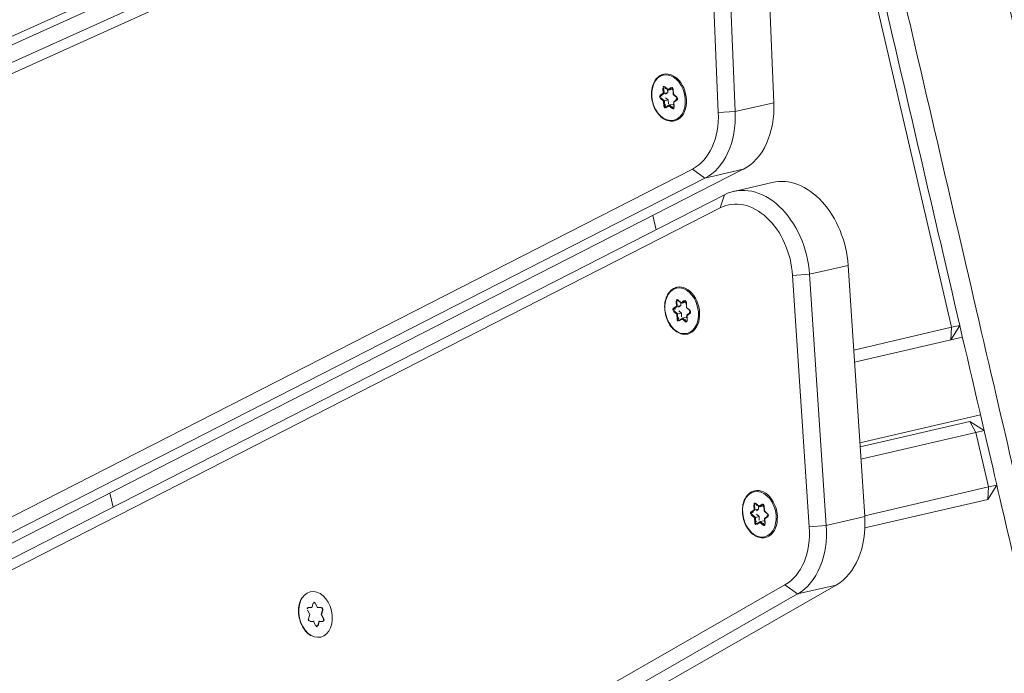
# Model space of a CAD drawing. Extents: x 5477758 to 5478338, y 5918296 to 5918502.
# Tile 96 of 138: x 5477951.73 to 5477951.976, y 5918461.907 to 5918462.07. Entities that reach past the tile are written whole.
import ezdxf

# ---------------------------------------------------------------- set-up
doc = ezdxf.new("R2010")
doc.units = 0
doc.layers.get('0').update_dxf_attribs({"linetype": 'CONTINUOUS', "lineweight": 13})
doc.layers.add('0_PROJEKTOWANE ZABAWKI', color=7, linetype='CONTINUOUS', lineweight=0)

# ---------------------------------------------------------------- blocks, each defined once
blk = doc.blocks.new('zw$CEC1')
for p, q in [((1065.128, -667.14), (1179.728, -667.14)), ((1179.728, -666.928), (1180.028, -667.228)), ((1179.728, -667.14), (1179.728, -666.928)), ((1180.028, -667.228), (1179.728, -667.14)), ((1179.728, -667.14), (1179.728, -669.651)), ((1180.028, -669.7), (1180.028, -666.928)), ((1182.028, -666.928), (1182.028, -670.027)), ((1182.128, -667.228), (1182.428, -666.928)), ((1182.428, -667.14), (1182.128, -667.228)), ((1182.428, -666.928), (1182.428, -667.14)), ((1182.428, -667.14), (1183.828, -667.14)), ((1182.428, -670.092), (1182.428, -667.14)), ((1183.828, -666.928), (1184.128, -667.228)), ((1183.828, -667.14), (1183.828, -666.928)), ((1184.128, -667.228), (1183.828, -667.14)), ((1183.828, -667.14), (1183.828, -670.321)), ((1182.128, -667.228), (1182.128, -670.043)), ((1184.128, -670.385), (1184.128, -667.228)), ((1167.084, -669.03), (1173.248, -670.198)), ((1163.726, -669.314), (1176.647, -734.321)), ((1177.633, -669.309), (1183.85, -670.324)), ((1177.633, -670.299), (1177.633, -669.309)), ((1173.248, -671.188), (1167.084, -670.02)), ((1176.647, -735.311), (1163.726, -670.304)), ((1173.248, -670.198), (1173.248, -671.188)), ((1177.565, -670.718), (1177.633, -670.299)), ((1183.85, -671.314), (1177.633, -670.299)), ((1183.85, -670.324), (1183.85, -671.314)), ((1167.007, -670.437), (1173.171, -671.605)), ((1175.183, -670.687), (1175.183, -671.677)), ((1177.565, -670.718), (1183.783, -671.733)), ((1173.171, -671.605), (1173.248, -671.188)), ((1174.7, -671.318), (1190.147, -733.265)), ((1174.7, -672.308), (1174.7, -671.318)), ((1183.783, -671.733), (1183.85, -671.314)), ((1164.586, -671.583), (1177.507, -736.59)), ((1185.357, -671.408), (1203.852, -732.935)), ((1185.357, -672.398), (1185.357, -671.408)), ((1177.804, -736.772), (1164.883, -671.766)), ((1175.509, -672.098), (1175.213, -671.923)), ((1175.213, -671.923), (1191.334, -736.571)), ((1174.7, -672.308), (1174.405, -672.557)), ((1190.147, -734.255), (1174.7, -672.308)), ((1191.63, -736.747), (1175.509, -672.098)), ((1172.562, -672.53), (1172.474, -672.595)), ((1172.478, -672.6), (1172.571, -672.532)), ((1172.624, -672.539), (1172.661, -672.631)), ((1172.673, -672.63), (1172.638, -672.544)), ((1174.405, -672.557), (1189.852, -734.503)), ((1185.357, -672.398), (1185.063, -672.654)), ((1203.852, -733.925), (1185.357, -672.398)), ((1172.332, -672.699), (1172.243, -672.764)), ((1172.252, -672.765), (1172.345, -672.697)), ((1172.265, -672.817), (1172.388, -672.839)), ((1172.269, -672.796), (1172.269, -672.792)), ((1172.4, -672.819), (1172.269, -672.796)), ((1172.297, -672.613), (1172.332, -672.699)), ((1172.311, -672.599), (1172.311, -672.596)), ((1172.348, -672.692), (1172.311, -672.599)), ((1172.4, -672.724), (1172.327, -672.711)), ((1172.348, -672.577), (1172.477, -672.6)), ((1172.348, -672.692), (1172.348, -672.599)), ((1172.474, -672.595), (1172.351, -672.573)), ((1172.4, -672.819), (1172.4, -672.724)), ((1172.427, -672.789), (1172.4, -672.724)), ((1172.582, -672.756), (1172.515, -672.805)), ((1172.676, -672.772), (1172.582, -672.756)), ((1172.582, -672.851), (1172.582, -672.756)), ((1172.664, -672.633), (1172.794, -672.656)), ((1172.796, -672.652), (1172.673, -672.63)), ((1172.733, -672.645), (1172.713, -672.66)), ((1172.713, -672.756), (1172.713, -672.66)), ((1172.807, -672.687), (1172.713, -672.756)), ((1172.713, -672.759), (1172.751, -672.851)), ((1172.729, -672.769), (1172.818, -672.705)), ((1172.764, -672.856), (1172.729, -672.769)), ((1172.807, -672.683), (1172.807, -672.687)), ((1182.964, -672.756), (1182.999, -672.842)), ((1182.979, -672.743), (1182.979, -672.739)), ((1183.016, -672.835), (1182.979, -672.743)), ((1183.016, -672.721), (1183.145, -672.743)), ((1183.016, -672.835), (1183.016, -672.742)), ((1183.142, -672.738), (1183.019, -672.716)), ((1183.23, -672.674), (1183.142, -672.738)), ((1183.146, -672.743), (1183.239, -672.675)), ((1183.292, -672.682), (1183.329, -672.774)), ((1183.341, -672.773), (1183.306, -672.687)), ((1183.332, -672.776), (1183.461, -672.799)), ((1183.464, -672.795), (1183.341, -672.773)), ((1183.401, -672.789), (1183.38, -672.804)), ((1183.38, -672.899), (1183.38, -672.804)), ((1185.063, -672.654), (1203.558, -734.182)), ((1172.388, -672.839), (1172.423, -672.925)), ((1172.438, -672.911), (1172.4, -672.819)), ((1172.438, -672.908), (1172.438, -672.911)), ((1172.582, -672.851), (1172.488, -672.92)), ((1172.488, -672.92), (1172.488, -672.917)), ((1172.499, -672.938), (1172.587, -672.874)), ((1172.714, -672.874), (1172.582, -672.851)), ((1172.587, -672.874), (1172.71, -672.895)), ((1172.714, -672.871), (1172.714, -672.874)), ((1182.999, -672.842), (1182.911, -672.907)), ((1182.92, -672.909), (1183.013, -672.84)), ((1182.933, -672.96), (1183.056, -672.982)), ((1182.936, -672.939), (1182.936, -672.936)), ((1183.068, -672.962), (1182.936, -672.939)), ((1183.068, -672.867), (1182.995, -672.854)), ((1183.056, -672.982), (1183.091, -673.068)), ((1183.068, -672.962), (1183.068, -672.867)), ((1183.094, -672.932), (1183.068, -672.867)), ((1183.105, -673.055), (1183.068, -672.962)), ((1183.105, -673.051), (1183.105, -673.055)), ((1183.25, -672.994), (1183.156, -673.063)), ((1183.156, -673.063), (1183.156, -673.06)), ((1183.167, -673.081), (1183.255, -673.017)), ((1183.25, -672.899), (1183.183, -672.948)), ((1183.343, -672.915), (1183.25, -672.899)), ((1183.25, -672.994), (1183.25, -672.899)), ((1183.382, -673.018), (1183.25, -672.994)), ((1183.255, -673.017), (1183.378, -673.039)), ((1183.475, -672.83), (1183.38, -672.899)), ((1183.381, -672.902), (1183.418, -672.994)), ((1183.382, -673.014), (1183.382, -673.018)), ((1183.397, -672.913), (1183.485, -672.848)), ((1183.432, -672.999), (1183.397, -672.913)), ((1183.475, -672.826), (1183.475, -672.83)), ((1177.566, -673.498), (1177.601, -673.585)), ((1177.58, -673.485), (1177.58, -673.481)), ((1177.617, -673.577), (1177.58, -673.485)), ((1177.617, -673.463), (1177.746, -673.485)), ((1177.617, -673.577), (1177.617, -673.484)), ((1177.743, -673.48), (1177.62, -673.459)), ((1177.831, -673.416), (1177.743, -673.48)), ((1177.747, -673.485), (1177.84, -673.417)), ((1177.893, -673.424), (1177.93, -673.516)), ((1177.942, -673.515), (1177.907, -673.429)), ((1177.933, -673.518), (1178.062, -673.541)), ((1178.065, -673.537), (1177.942, -673.515)), ((1178.002, -673.531), (1177.981, -673.546)), ((1177.981, -673.641), (1177.981, -673.546)), ((1175.678, -673.787), (1175.316, -673.787)), ((1177.601, -673.585), (1177.512, -673.649)), ((1177.521, -673.651), (1177.614, -673.582)), ((1177.534, -673.702), (1177.657, -673.724)), ((1177.537, -673.681), (1177.537, -673.678)), ((1177.669, -673.704), (1177.537, -673.681)), ((1177.669, -673.609), (1177.596, -673.596)), ((1177.657, -673.724), (1177.692, -673.81)), ((1177.669, -673.704), (1177.669, -673.609)), ((1177.696, -673.674), (1177.669, -673.609)), ((1177.706, -673.797), (1177.669, -673.704)), ((1177.706, -673.793), (1177.706, -673.797)), ((1177.851, -673.737), (1177.757, -673.806)), ((1177.768, -673.823), (1177.856, -673.759)), ((1177.851, -673.641), (1177.784, -673.69)), ((1177.944, -673.658), (1177.851, -673.641)), ((1177.851, -673.737), (1177.851, -673.641)), ((1177.983, -673.76), (1177.851, -673.737)), ((1177.856, -673.759), (1177.979, -673.781)), ((1178.076, -673.572), (1177.981, -673.641)), ((1177.982, -673.644), (1178.019, -673.736)), ((1177.983, -673.756), (1177.983, -673.76)), ((1177.998, -673.655), (1178.087, -673.59)), ((1178.033, -673.741), (1177.998, -673.655)), ((1178.076, -673.569), (1178.076, -673.572)), ((1177.757, -673.806), (1177.757, -673.802)), ((1182.989, -684.079), (1182.969, -684.168)), ((1183.054, -684.062), (1183.158, -684.121)), ((1183.16, -684.116), (1183.061, -684.059)), ((1183.158, -684.121), (1183.283, -684.087)), ((1183.279, -684.084), (1183.16, -684.116)), ((1183.319, -684.207), (1183.339, -684.118)), ((1182.838, -684.254), (1182.937, -684.311)), ((1182.969, -684.168), (1182.85, -684.2)), ((1182.854, -684.204), (1182.979, -684.17)), ((1182.937, -684.311), (1182.917, -684.4)), ((1183.268, -684.439), (1183.287, -684.35)), ((1183.287, -684.35), (1183.406, -684.318)), ((1183.307, -684.206), (1183.411, -684.266)), ((1183.418, -684.263), (1183.319, -684.207)), ((1182.978, -684.434), (1183.096, -684.402)), ((1183.096, -684.402), (1183.195, -684.459)), ((1179.368, -688.585), (1179.006, -688.585))]:
    blk.add_line(p, q)
for centre, major_axis, ratio, start_param, end_param in [((1177.183, -670.687), (-2, 0), 0.707107, 4.485496, 6.283185), ((1172.731, -671.564), (2, 0), 0.707107, 0.174533, 1.308997), ((1177.183, -671.677), (-2, 0), 0.707107, 4.485496, 6.457718), ((1183.401, -671.702), (2, 0), 0.707107, 0.20944, 1.343904), ((1177.183, -671.889), (-1.7, 0), 0.707107, 4.485496, 6.457718), ((1172.731, -672.554), (2, 0), 0.707107, 0.174533, 1.308997), ((1183.401, -672.692), (2, 0), 0.707107, 0.20944, 1.343904), ((1172.731, -672.766), (1.7, 0), 0.707107, 0.174533, 1.308997), ((1183.401, -672.904), (1.7, 0), 0.707107, 0.20944, 1.343904), ((1172.531, -672.72), (0.6, 0), 0.707107, 0, 3.141593), ((1172.34, -672.604), (-0.045, 0), 0.707107, 4.467995, 6.56239), ((1172.531, -672.72), (0.25, 0), 0.707107, 1.152569, 1.475438), ((1172.595, -672.552), (0.045, 0), 0.707107, 0.279204, 2.3736), ((1172.562, -672.52), (0.0089, -0.0121), 0.508626, 5.319544, 6.283185), ((1172.638, -672.533), (-0.0139, -0.0056), 0.679724, 0, 1.301881), ((1183.198, -672.863), (0.6, 0), 0.707107, 0, 3.141593), ((1172.276, -672.786), (-0.045, 0), 0.707107, 5.515192, 7.609587), ((1172.243, -672.753), (0.0089, -0.0121), 0.508626, 5.319544, 6.283185), ((1172.276, -672.775), (-0.03, 0), 0.707107, 0, 1.326402), ((1172.265, -672.806), (-0.0026, -0.0148), 0.171098, 0.800479, 2.371275), ((1172.531, -672.72), (-0.25, 0), 0.707107, 0.130169, 0.46319), ((1172.297, -672.602), (0.0139, 0.0056), 0.679724, 4.443473, 6.01427), ((1172.34, -672.593), (-0.03, 0), 0.707107, 0, 0.279204), ((1172.531, -672.72), (0.25, 0), 0.707107, 2.244927, 2.557585), ((1172.332, -672.689), (0.0166, -0.0047), 0.601017, 4.881509, 6.452305), ((1172.351, -672.563), (-0.0026, -0.0148), 0.171098, 0, 0.800479), ((1172.474, -672.584), (-0.0037, 0.0158), 0.19164, 2.259533, 3.223174), ((1172.673, -672.619), (0.0104, 0.0129), 0.462667, 2.890892, 4.192773), ((1172.729, -672.759), (-0.0166, 0.0047), 0.601017, 0.16912, 1.739916), ((1172.531, -672.72), (0.25, 0), 0.707107, 0.095219, 0.407877), ((1172.796, -672.641), (-0.0026, -0.0148), 0.171098, 0, 0.800479), ((1172.785, -672.683), (0.045, 0), 0.707107, 5.515192, 7.609587), ((1172.785, -672.672), (0.03, 0), 0.707107, 5.515192, 6.283185), ((1172.818, -672.694), (0.0089, -0.0121), 0.508626, 3.748748, 5.319544), ((1183.008, -672.747), (-0.045, 0), 0.707107, 4.467995, 6.56239), ((1182.964, -672.745), (0.0139, 0.0056), 0.679724, 4.443473, 6.01427), ((1183.008, -672.737), (-0.03, 0), 0.707107, 0, 0.279204), ((1183.198, -672.863), (0.25, 0), 0.707107, 2.244927, 2.557585), ((1183.019, -672.706), (-0.0026, -0.0148), 0.171098, 0, 0.800479), ((1183.142, -672.728), (-0.0037, 0.0158), 0.19164, 2.259533, 3.223174), ((1183.198, -672.863), (0.25, 0), 0.707107, 1.152569, 1.475438), ((1183.262, -672.696), (0.045, 0), 0.707107, 0.279204, 2.3736), ((1183.23, -672.663), (0.0089, -0.0121), 0.508626, 5.319544, 6.283185), ((1183.306, -672.676), (-0.0139, -0.0056), 0.679724, 0, 1.301881), ((1183.341, -672.763), (0.0104, 0.0129), 0.462667, 2.890892, 4.192773), ((1183.198, -672.863), (0.25, 0), 0.707107, 0.095219, 0.407877), ((1183.464, -672.784), (-0.0026, -0.0148), 0.171098, 0, 0.800479), ((1183.453, -672.826), (0.045, 0), 0.707107, 5.515192, 7.609587), ((1183.453, -672.815), (0.03, 0), 0.707107, 5.515192, 6.283185), ((1172.388, -672.828), (0.0104, 0.0129), 0.462667, 4.192773, 5.763569), ((1172.423, -672.914), (0.0139, 0.0056), 0.679724, 4.443473, 6.01427), ((1172.466, -672.916), (-0.045, 0), 0.707107, 0.279204, 2.3736), ((1172.531, -672.72), (-0.25, 0), 0.707107, 1.142416, 1.510388), ((1172.466, -672.905), (-0.03, 0), 0.707107, 0.279204, 2.3736), ((1172.499, -672.928), (0.0089, -0.0121), 0.508626, 3.748748, 5.319544), ((1172.587, -672.863), (-0.0037, 0.0158), 0.19164, 0.688736, 2.259533), ((1172.531, -672.72), (-0.25, 0), 0.707107, 2.189614, 2.547433), ((1172.721, -672.864), (0.045, 0), 0.707107, 4.467995, 6.56239), ((1172.71, -672.885), (-0.0026, -0.0148), 0.171098, 0.800479, 2.371275), ((1172.721, -672.854), (0.03, 0), 0.707107, 4.467995, 6.283185), ((1172.764, -672.845), (-0.0139, -0.0056), 0.679724, 0, 1.301881), ((1182.944, -672.929), (-0.045, 0), 0.707107, 5.515192, 7.609587), ((1182.911, -672.896), (0.0089, -0.0121), 0.508626, 5.319544, 6.283185), ((1182.944, -672.919), (-0.03, 0), 0.707107, 0, 1.326402), ((1182.933, -672.949), (-0.0026, -0.0148), 0.171098, 0.800479, 2.371275), ((1183.198, -672.863), (-0.25, 0), 0.707107, 0.130169, 0.46319), ((1182.999, -672.832), (0.0166, -0.0047), 0.601017, 4.881509, 6.452305), ((1183.056, -672.971), (0.0104, 0.0129), 0.462667, 4.192773, 5.763569), ((1183.091, -673.057), (0.0139, 0.0056), 0.679724, 4.443473, 6.01427), ((1183.198, -672.863), (-0.25, 0), 0.707107, 1.142416, 1.510388), ((1183.134, -673.049), (-0.03, 0), 0.707107, 0.279204, 2.3736), ((1183.255, -673.006), (-0.0037, 0.0158), 0.19164, 0.688736, 2.259533), ((1183.198, -672.863), (-0.25, 0), 0.707107, 2.189614, 2.547433), ((1183.389, -673.008), (0.045, 0), 0.707107, 4.467995, 6.56239), ((1183.378, -673.028), (-0.0026, -0.0148), 0.171098, 0.800479, 2.371275), ((1183.397, -672.902), (-0.0166, 0.0047), 0.601017, 0.16912, 1.739916), ((1183.389, -672.997), (0.03, 0), 0.707107, 4.467995, 6.283185), ((1183.432, -672.988), (-0.0139, -0.0056), 0.679724, 0, 1.301881), ((1183.485, -672.837), (0.0089, -0.0121), 0.508626, 3.748748, 5.319544), ((1177.799, -673.605), (0.6, 0), 0.707107, 0, 3.141593), ((1183.134, -673.059), (-0.045, 0), 0.707107, 0.279204, 2.3736), ((1183.167, -673.071), (0.0089, -0.0121), 0.508626, 3.748748, 5.319544), ((1177.609, -673.489), (-0.045, 0), 0.707107, 4.467995, 6.56239), ((1177.566, -673.488), (0.0139, 0.0056), 0.679724, 4.443473, 6.01427), ((1177.609, -673.479), (-0.03, 0), 0.707107, 0, 0.279204), ((1177.799, -673.605), (0.25, 0), 0.707107, 2.244927, 2.557585), ((1177.62, -673.448), (-0.0026, -0.0148), 0.171098, 0, 0.800479), ((1177.743, -673.47), (-0.0037, 0.0158), 0.19164, 2.259533, 3.223174), ((1177.799, -673.605), (0.25, 0), 0.707107, 1.152569, 1.475438), ((1177.864, -673.438), (0.045, 0), 0.707107, 0.279204, 2.3736), ((1177.831, -673.405), (0.0089, -0.0121), 0.508626, 5.319544, 6.283185), ((1177.907, -673.418), (-0.0139, -0.0056), 0.679724, 0, 1.301881), ((1177.942, -673.505), (0.0104, 0.0129), 0.462667, 2.890892, 4.192773), ((1177.799, -673.605), (0.25, 0), 0.707107, 0.095219, 0.407877), ((1178.065, -673.526), (-0.0026, -0.0148), 0.171098, 0, 0.800479), ((1178.054, -673.568), (0.045, 0), 0.707107, 5.515192, 7.609587), ((1177.545, -673.671), (-0.045, 0), 0.707107, 5.515192, 7.609587), ((1177.512, -673.639), (0.0089, -0.0121), 0.508626, 5.319544, 6.283185), ((1177.545, -673.661), (-0.03, 0), 0.707107, 0, 1.326402), ((1177.534, -673.691), (-0.0026, -0.0148), 0.171098, 0.800479, 2.371275), ((1177.799, -673.605), (-0.25, 0), 0.707107, 0.130169, 0.46319), ((1177.601, -673.574), (0.0166, -0.0047), 0.601017, 4.881509, 6.452305), ((1177.657, -673.713), (0.0104, 0.0129), 0.462667, 4.192773, 5.763569), ((1177.692, -673.8), (0.0139, 0.0056), 0.679724, 4.443473, 6.01427), ((1177.799, -673.605), (-0.25, 0), 0.707107, 1.142416, 1.510388), ((1177.735, -673.791), (-0.03, 0), 0.707107, 0.279204, 2.3736), ((1177.856, -673.748), (-0.0037, 0.0158), 0.19164, 0.688736, 2.259533), ((1177.799, -673.605), (-0.25, 0), 0.707107, 2.189614, 2.547433), ((1177.99, -673.75), (0.045, 0), 0.707107, 4.467995, 6.56239), ((1177.979, -673.77), (-0.0026, -0.0148), 0.171098, 0.800479, 2.371275), ((1177.998, -673.644), (-0.0166, 0.0047), 0.601017, 0.16912, 1.739916), ((1177.99, -673.739), (0.03, 0), 0.707107, 4.467995, 6.283185), ((1178.033, -673.73), (-0.0139, -0.0056), 0.679724, 0, 1.301881), ((1178.054, -673.557), (0.03, 0), 0.707107, 5.515192, 6.283185), ((1178.087, -673.579), (0.0089, -0.0121), 0.508626, 3.748748, 5.319544), ((1177.735, -673.801), (-0.045, 0), 0.707107, 0.279204, 2.3736), ((1177.768, -673.813), (0.0089, -0.0121), 0.508626, 3.748748, 5.319544), ((1183.033, -684.084), (-0.045, 0), 0.707107, 4.031911, 6.126306), ((1182.989, -684.068), (0.0146, -0.0033), 0.698423, 4.867373, 6.098332), ((1183.061, -684.049), (-0.0075, -0.013), 0.444887, 0, 0.910068), ((1183.16, -684.105), (0.0021, 0.0161), 0.109123, 3.096445, 4.006514), ((1183.295, -684.113), (0.045, 0), 0.707107, 6.126306, 8.220701), ((1183.279, -684.073), (0.0039, -0.0145), 0.253537, 5.463412, 6.283185), ((1183.339, -684.108), (0.0146, -0.0033), 0.698423, 3.636413, 4.867373), ((1182.866, -684.23), (-0.045, 0), 0.707107, 5.079108, 7.173503), ((1182.838, -684.244), (-0.0075, -0.013), 0.444887, 0.910068, 2.141028), ((1182.85, -684.189), (0.0039, -0.0145), 0.253537, 5.463412, 6.283185), ((1182.937, -684.3), (-0.0157, -0.0069), 0.585809, 1.317924, 2.548884), ((1182.969, -684.157), (-0.0121, 0.0116), 0.509239, 2.0238, 3.254759), ((1183.096, -684.391), (0.0021, 0.0161), 0.109123, 4.006514, 5.237473), ((1183.287, -684.339), (-0.0121, 0.0116), 0.509239, 0.79284, 2.0238), ((1183.319, -684.196), (-0.0157, -0.0069), 0.585809, 0.086965, 1.317924), ((1183.406, -684.307), (0.0039, -0.0145), 0.253537, 4.232452, 5.463412), ((1183.39, -684.288), (0.045, 0), 0.707107, 5.079108, 7.173503), ((1183.418, -684.253), (-0.0075, -0.013), 0.444887, 0, 0.910068), ((1182.961, -684.405), (-0.045, 0), 0.707107, 6.126306, 8.220701), ((1182.917, -684.389), (0.0146, -0.0033), 0.698423, 4.867373, 6.098332), ((1182.978, -684.424), (0.0039, -0.0145), 0.253537, 4.232452, 5.463412), ((1183.223, -684.434), (0.045, 0), 0.707107, 4.031911, 6.126306), ((1183.195, -684.448), (-0.0075, -0.013), 0.444887, 0.910068, 2.141028), ((1183.268, -684.428), (0.0146, -0.0033), 0.698423, 3.636413, 4.867373)]:
    blk.add_ellipse(centre, major_axis=major_axis, ratio=ratio, start_param=start_param, end_param=end_param)
for centre, major_axis in [((1172.531, -672.734), (-0.58, 0)), ((1183.198, -672.878), (-0.58, 0)), ((1177.799, -673.62), (-0.58, 0)), ((1183.128, -684.259), (0.58, 0))]:
    blk.add_ellipse(centre, major_axis=major_axis, ratio=0.707107)
for points, knots in [([(1185.928, -663.428), (1185.92, -663.428), (1185.912, -663.428), (1185.718, -663.428), (1185.535, -663.428), (1184.553, -663.428), (1183.711, -663.428), (1181.437, -663.428), (1179.931, -663.428), (1175.708, -663.428), (1172.842, -663.428), (1167.867, -663.428), (1165.775, -663.428), (1161.975, -663.428), (1160.125, -663.428), (1157.094, -663.428), (1155.952, -663.428), (1152.126, -663.428), (1149.918, -663.428), (1144.631, -663.428), (1141.592, -663.428), (1133.362, -663.428), (1129.292, -663.428), (1125.141, -663.428), (1121.09, -663.428), (1116.962, -663.428), (1109.398, -663.428), (1105.404, -663.428), (1097.178, -663.428), (1092.945, -663.428), (1086.247, -663.428), (1084.057, -663.428), (1080.368, -663.428), (1078.913, -663.428), (1076.716, -663.428), (1075.923, -663.428), (1074.514, -663.428), (1073.944, -663.428), (1071.753, -663.428), (1070.083, -663.428), (1066.71, -663.428), (1065.138, -663.428), (1062.035, -663.428), (1060.513, -663.428), (1058.928, -663.428)], [1.481535, 1.481535, 1.481535, 1.481535, 1.518758, 1.518758, 2.379658, 2.379658, 5.597938, 5.597938, 10.538019, 10.538019, 18.696385, 18.696385, 24.527079, 24.527079, 29.575647, 29.575647, 32.535382, 32.535382, 39.355172, 39.355172, 49.134696, 49.134696, 58.493436, 58.493436, 58.493436, 67.627244, 67.627244, 74.794433, 74.794433, 81.961623, 81.961623, 87.411225, 87.411225, 93.164019, 93.164019, 96.599059, 96.599059, 98.916813, 98.916813, 105.38718, 105.38718, 110.834573, 110.834573, 115.773922, 115.773922, 115.773922, 115.773922]), ([(1058.927, -663.92), (1060.523, -663.92), (1062.054, -663.92), (1065.164, -663.92), (1066.734, -663.92), (1070.101, -663.92), (1071.766, -663.92), (1073.946, -663.92), (1074.514, -663.92), (1075.915, -663.92), (1076.705, -663.92), (1078.897, -663.92), (1080.352, -663.92), (1084.045, -663.92), (1086.239, -663.92), (1092.944, -663.92), (1097.179, -663.92), (1105.409, -663.92), (1109.403, -663.92), (1116.968, -663.92), (1121.096, -663.92), (1125.146, -663.92), (1129.296, -663.92), (1133.365, -663.92), (1141.591, -663.92), (1144.628, -663.92), (1149.914, -663.92), (1152.123, -663.92), (1155.951, -663.92), (1157.093, -663.92), (1160.126, -663.92), (1161.976, -663.92), (1165.775, -663.92), (1167.866, -663.92), (1172.838, -663.92), (1175.7, -663.92), (1179.913, -663.92), (1181.414, -663.92), (1183.676, -663.92), (1184.512, -663.92), (1185.486, -663.92), (1185.666, -663.92), (1185.878, -663.92), (1185.905, -663.92), (1185.933, -663.92)], [-115.806845, -115.806845, -115.806845, -115.806845, -110.834573, -110.834573, -105.38718, -105.38718, -98.916813, -98.916813, -96.599059, -96.599059, -93.164019, -93.164019, -87.411225, -87.411225, -81.961623, -81.961623, -74.794433, -74.794433, -67.627244, -67.627244, -58.493436, -58.493436, -58.493436, -49.134696, -49.134696, -39.355172, -39.355172, -32.535382, -32.535382, -29.575647, -29.575647, -24.527079, -24.527079, -18.696385, -18.696385, -10.538019, -10.538019, -5.597938, -5.597938, -2.379658, -2.379658, -1.518758, -1.518758, -1.390315, -1.390315, -1.390315, -1.390315]), ([(1185.933, -666.435), (1184.96, -666.435), (1183.865, -666.435), (1181.31, -666.435), (1179.819, -666.435), (1175.892, -666.435), (1173.383, -666.435), (1168.638, -666.435), (1166.306, -666.435), (1162.268, -666.435), (1160.59, -666.435), (1155.531, -666.435), (1153.392, -666.435), (1145.933, -666.435), (1142.968, -666.435), (1138.957, -666.435), (1136.135, -666.435), (1132.796, -666.435), (1122.514, -666.435), (1116.479, -666.435), (1104.632, -666.435), (1098.821, -666.435), (1090.619, -666.435), (1087.898, -666.435), (1083.133, -666.435), (1081.427, -666.435), (1078.494, -666.435), (1077.267, -666.435), (1075.113, -666.435), (1074.209, -666.435), (1072.179, -666.435), (1071.052, -666.435), (1067.125, -666.435), (1063.755, -666.435), (1058.927, -666.435)], [0.478318, 0.478318, 0.478318, 0.478318, 3.307686, 3.307686, 6.615372, 6.615372, 11.720097, 11.720097, 16.66119, 16.66119, 20.086268, 20.086268, 26.717745, 26.717745, 33.32238, 33.32238, 33.32238, 37.968614, 37.968614, 43.976092, 43.976092, 49.98357, 49.98357, 53.186468, 53.186468, 56.000528, 56.000528, 58.814588, 58.814588, 60.765103, 60.765103, 62.715617, 62.715617, 66.516875, 66.516875, 66.516875, 66.516875]), ([(1058.928, -666.928), (1063.735, -666.928), (1067.098, -666.928), (1071.031, -666.928), (1072.164, -666.928), (1074.207, -666.928), (1075.118, -666.928), (1077.286, -666.928), (1078.517, -666.928), (1081.448, -666.928), (1083.15, -666.928), (1087.906, -666.928), (1090.624, -666.928), (1098.817, -666.928), (1104.626, -666.928), (1116.47, -666.928), (1122.506, -666.928), (1132.791, -666.928), (1136.133, -666.928), (1138.956, -666.928), (1142.971, -666.928), (1145.939, -666.928), (1153.396, -666.928), (1155.532, -666.928), (1160.588, -666.928), (1162.267, -666.928), (1166.306, -666.928), (1168.639, -666.928), (1173.39, -666.928), (1175.904, -666.928), (1179.844, -666.928), (1181.342, -666.928), (1183.883, -666.928), (1184.96, -666.928), (1185.928, -666.928)], [-66.505201, -66.505201, -66.505201, -66.505201, -62.715617, -62.715617, -60.765103, -60.765103, -58.814588, -58.814588, -56.000528, -56.000528, -53.186468, -53.186468, -49.98357, -49.98357, -43.976092, -43.976092, -37.968614, -37.968614, -33.32238, -33.32238, -33.32238, -26.717745, -26.717745, -20.086268, -20.086268, -16.66119, -16.66119, -11.720097, -11.720097, -6.615372, -6.615372, -3.307686, -3.307686, -0.555747, -0.555747, -0.555747, -0.555747]), ([(1172.624, -672.539), (1172.623, -672.537), (1172.622, -672.535), (1172.618, -672.532), (1172.616, -672.53), (1172.612, -672.528), (1172.609, -672.527), (1172.603, -672.526), (1172.6, -672.525), (1172.594, -672.525), (1172.591, -672.525), (1172.585, -672.526), (1172.582, -672.527), (1172.576, -672.529), (1172.574, -672.53), (1172.572, -672.531), (1172.571, -672.532), (1172.571, -672.532)], [0.523599, 0.523599, 0.523599, 0.523599, 0.927172, 0.927172, 1.204378, 1.204378, 1.47422, 1.47422, 1.746688, 1.746688, 2.021391, 2.021391, 2.295276, 2.295276, 2.566083, 2.566083, 2.617994, 2.617994, 2.617994, 2.617994]), ([(1173.131, -672.72), (1173.131, -672.765), (1173.121, -672.811), (1173.081, -672.897), (1173.052, -672.938), (1172.977, -673.011), (1172.931, -673.044), (1172.827, -673.097), (1172.768, -673.118), (1172.646, -673.145), (1172.581, -673.151), (1172.453, -673.149), (1172.389, -673.141), (1172.268, -673.11), (1172.211, -673.087), (1172.11, -673.031), (1172.066, -672.996), (1171.994, -672.919), (1171.968, -672.876), (1171.937, -672.795), (1171.931, -672.758), (1171.931, -672.72)], [6.038791, 6.038791, 6.038791, 6.038791, 6.34864, 6.34864, 6.66324, 6.66324, 6.984393, 6.984393, 7.307998, 7.307998, 7.63188, 7.63188, 7.955712, 7.955712, 8.279598, 8.279598, 8.603057, 8.603057, 8.923488, 8.923488, 9.180384, 9.180384, 9.180384, 9.180384]), ([(1172.252, -672.765), (1172.251, -672.766), (1172.25, -672.767), (1172.249, -672.768), (1172.248, -672.769), (1172.247, -672.77), (1172.247, -672.771), (1172.246, -672.772), (1172.246, -672.773), (1172.246, -672.774), (1172.246, -672.775), (1172.246, -672.775)], [2.6179939, 2.6179939, 2.6179939, 2.6179939, 2.7715925, 2.7715925, 2.9251911, 2.9251911, 3.0787897, 3.0787897, 3.2323883, 3.2323883, 3.385987, 3.385987, 3.385987, 3.385987]), ([(1172.348, -672.577), (1172.345, -672.577), (1172.342, -672.577), (1172.336, -672.577), (1172.333, -672.577), (1172.327, -672.578), (1172.324, -672.579), (1172.319, -672.582), (1172.317, -672.583), (1172.314, -672.585), (1172.313, -672.587), (1172.311, -672.59), (1172.31, -672.591), (1172.31, -672.593), (1172.31, -672.593), (1172.31, -672.593)], [1.570796, 1.570796, 1.570796, 1.570796, 1.844329, 1.844329, 2.119118, 2.119118, 2.392017, 2.392017, 2.661992, 2.661992, 2.936562, 2.936562, 3.253095, 3.253095, 3.385987, 3.385987, 3.385987, 3.385987]), ([(1172.815, -672.672), (1172.815, -672.671), (1172.815, -672.67), (1172.814, -672.668), (1172.814, -672.667), (1172.811, -672.664), (1172.81, -672.663), (1172.806, -672.66), (1172.804, -672.659), (1172.799, -672.657), (1172.796, -672.656), (1172.794, -672.656)], [0.244394, 0.244394, 0.244394, 0.244394, 0.509675, 0.509675, 0.774955, 0.774955, 1.040236, 1.040236, 1.305516, 1.305516, 1.570796, 1.570796, 1.570796, 1.570796]), ([(1183.016, -672.721), (1183.013, -672.72), (1183.01, -672.72), (1183.004, -672.72), (1183, -672.72), (1182.995, -672.722), (1182.992, -672.723), (1182.987, -672.725), (1182.985, -672.726), (1182.982, -672.729), (1182.98, -672.73), (1182.979, -672.733), (1182.978, -672.734), (1182.978, -672.736), (1182.978, -672.736), (1182.978, -672.737)], [1.570796, 1.570796, 1.570796, 1.570796, 1.844329, 1.844329, 2.119118, 2.119118, 2.392017, 2.392017, 2.661992, 2.661992, 2.936562, 2.936562, 3.253095, 3.253095, 3.385987, 3.385987, 3.385987, 3.385987]), ([(1183.292, -672.682), (1183.291, -672.68), (1183.29, -672.678), (1183.286, -672.675), (1183.284, -672.674), (1183.279, -672.671), (1183.277, -672.67), (1183.271, -672.669), (1183.268, -672.668), (1183.262, -672.668), (1183.259, -672.668), (1183.252, -672.669), (1183.249, -672.67), (1183.244, -672.672), (1183.242, -672.673), (1183.24, -672.675), (1183.239, -672.675), (1183.239, -672.675)], [0.523599, 0.523599, 0.523599, 0.523599, 0.927172, 0.927172, 1.204378, 1.204378, 1.47422, 1.47422, 1.746688, 1.746688, 2.021391, 2.021391, 2.295276, 2.295276, 2.566083, 2.566083, 2.617994, 2.617994, 2.617994, 2.617994]), ([(1183.483, -672.815), (1183.483, -672.814), (1183.483, -672.813), (1183.482, -672.811), (1183.481, -672.81), (1183.479, -672.807), (1183.478, -672.806), (1183.474, -672.804), (1183.472, -672.802), (1183.467, -672.8), (1183.464, -672.8), (1183.461, -672.799)], [0.244394, 0.244394, 0.244394, 0.244394, 0.509675, 0.509675, 0.774955, 0.774955, 1.040236, 1.040236, 1.305516, 1.305516, 1.570796, 1.570796, 1.570796, 1.570796]), ([(1172.751, -672.854), (1172.751, -672.854), (1172.751, -672.853), (1172.751, -672.853), (1172.751, -672.853), (1172.751, -672.852), (1172.751, -672.852), (1172.751, -672.852), (1172.751, -672.852), (1172.751, -672.851), (1172.751, -672.851), (1172.751, -672.851)], [0.2443943, 0.2443943, 0.2443943, 0.2443943, 0.3002352, 0.3002352, 0.3560761, 0.3560761, 0.411917, 0.411917, 0.4677579, 0.4677579, 0.5235988, 0.5235988, 0.5235988, 0.5235988]), ([(1183.798, -672.863), (1183.798, -672.909), (1183.788, -672.954), (1183.749, -673.04), (1183.72, -673.081), (1183.645, -673.155), (1183.599, -673.187), (1183.495, -673.24), (1183.436, -673.261), (1183.314, -673.288), (1183.249, -673.294), (1183.121, -673.292), (1183.057, -673.284), (1182.936, -673.253), (1182.879, -673.231), (1182.778, -673.174), (1182.733, -673.14), (1182.662, -673.062), (1182.635, -673.02), (1182.605, -672.938), (1182.598, -672.901), (1182.598, -672.863)], [6.038791, 6.038791, 6.038791, 6.038791, 6.34864, 6.34864, 6.66324, 6.66324, 6.984393, 6.984393, 7.307998, 7.307998, 7.63188, 7.63188, 7.955712, 7.955712, 8.279598, 8.279598, 8.603057, 8.603057, 8.923488, 8.923488, 9.180384, 9.180384, 9.180384, 9.180384]), ([(1182.92, -672.909), (1182.919, -672.909), (1182.918, -672.91), (1182.917, -672.912), (1182.916, -672.912), (1182.915, -672.914), (1182.915, -672.914), (1182.914, -672.916), (1182.914, -672.916), (1182.914, -672.917), (1182.914, -672.918), (1182.914, -672.919)], [2.6179939, 2.6179939, 2.6179939, 2.6179939, 2.7715925, 2.7715925, 2.9251911, 2.9251911, 3.0787897, 3.0787897, 3.2323883, 3.2323883, 3.385987, 3.385987, 3.385987, 3.385987]), ([(1183.419, -672.997), (1183.419, -672.997), (1183.419, -672.997), (1183.419, -672.996), (1183.419, -672.996), (1183.419, -672.996), (1183.419, -672.995), (1183.419, -672.995), (1183.419, -672.995), (1183.418, -672.994), (1183.418, -672.994), (1183.418, -672.994)], [0.2443943, 0.2443943, 0.2443943, 0.2443943, 0.3002352, 0.3002352, 0.3560761, 0.3560761, 0.411917, 0.411917, 0.4677579, 0.4677579, 0.5235988, 0.5235988, 0.5235988, 0.5235988]), ([(1177.617, -673.463), (1177.614, -673.462), (1177.611, -673.462), (1177.605, -673.462), (1177.602, -673.462), (1177.596, -673.464), (1177.593, -673.465), (1177.588, -673.467), (1177.586, -673.468), (1177.583, -673.471), (1177.582, -673.472), (1177.58, -673.475), (1177.579, -673.476), (1177.579, -673.478), (1177.579, -673.478), (1177.579, -673.479)], [1.570796, 1.570796, 1.570796, 1.570796, 1.844329, 1.844329, 2.119118, 2.119118, 2.392017, 2.392017, 2.661992, 2.661992, 2.936562, 2.936562, 3.253095, 3.253095, 3.385987, 3.385987, 3.385987, 3.385987]), ([(1177.893, -673.424), (1177.892, -673.422), (1177.891, -673.42), (1177.887, -673.417), (1177.885, -673.416), (1177.88, -673.413), (1177.878, -673.412), (1177.872, -673.411), (1177.869, -673.411), (1177.863, -673.41), (1177.86, -673.41), (1177.853, -673.411), (1177.851, -673.412), (1177.845, -673.414), (1177.843, -673.415), (1177.841, -673.417), (1177.84, -673.417), (1177.84, -673.417)], [0.523599, 0.523599, 0.523599, 0.523599, 0.927172, 0.927172, 1.204378, 1.204378, 1.47422, 1.47422, 1.746688, 1.746688, 2.021391, 2.021391, 2.295276, 2.295276, 2.566083, 2.566083, 2.617994, 2.617994, 2.617994, 2.617994]), ([(1178.084, -673.557), (1178.084, -673.556), (1178.084, -673.555), (1178.083, -673.553), (1178.082, -673.552), (1178.08, -673.55), (1178.079, -673.548), (1178.075, -673.546), (1178.073, -673.544), (1178.068, -673.543), (1178.065, -673.542), (1178.062, -673.541)], [0.244394, 0.244394, 0.244394, 0.244394, 0.509675, 0.509675, 0.774955, 0.774955, 1.040236, 1.040236, 1.305516, 1.305516, 1.570796, 1.570796, 1.570796, 1.570796]), ([(1178.399, -673.605), (1178.399, -673.651), (1178.389, -673.696), (1178.35, -673.782), (1178.321, -673.823), (1178.246, -673.897), (1178.2, -673.929), (1178.096, -673.983), (1178.037, -674.003), (1177.915, -674.03), (1177.85, -674.036), (1177.722, -674.034), (1177.658, -674.026), (1177.537, -673.995), (1177.48, -673.973), (1177.379, -673.916), (1177.334, -673.882), (1177.263, -673.804), (1177.236, -673.762), (1177.206, -673.681), (1177.199, -673.643), (1177.199, -673.605)], [6.038791, 6.038791, 6.038791, 6.038791, 6.34864, 6.34864, 6.66324, 6.66324, 6.984393, 6.984393, 7.307998, 7.307998, 7.63188, 7.63188, 7.955712, 7.955712, 8.279598, 8.279598, 8.603057, 8.603057, 8.923488, 8.923488, 9.180384, 9.180384, 9.180384, 9.180384]), ([(1177.521, -673.651), (1177.52, -673.651), (1177.519, -673.652), (1177.518, -673.654), (1177.517, -673.654), (1177.516, -673.656), (1177.516, -673.656), (1177.515, -673.658), (1177.515, -673.658), (1177.515, -673.66), (1177.515, -673.66), (1177.515, -673.661)], [2.6179939, 2.6179939, 2.6179939, 2.6179939, 2.7715925, 2.7715925, 2.9251911, 2.9251911, 3.0787897, 3.0787897, 3.2323883, 3.2323883, 3.385987, 3.385987, 3.385987, 3.385987]), ([(1178.02, -673.739), (1178.02, -673.739), (1178.02, -673.739), (1178.02, -673.738), (1178.02, -673.738), (1178.02, -673.738), (1178.02, -673.738), (1178.02, -673.737), (1178.02, -673.737), (1178.02, -673.736), (1178.019, -673.736), (1178.019, -673.736)], [0.2443943, 0.2443943, 0.2443943, 0.2443943, 0.3002352, 0.3002352, 0.3560761, 0.3560761, 0.411917, 0.411917, 0.4677579, 0.4677579, 0.5235988, 0.5235988, 0.5235988, 0.5235988]), ([(1183.054, -684.062), (1183.052, -684.06), (1183.049, -684.059), (1183.044, -684.058), (1183.041, -684.057), (1183.035, -684.056), (1183.032, -684.056), (1183.025, -684.057), (1183.022, -684.058), (1183.017, -684.059), (1183.014, -684.06), (1183.01, -684.063), (1183.008, -684.064), (1183.006, -684.067), (1183.005, -684.068), (1183.004, -684.069)], [2.617994, 2.617994, 2.617994, 2.617994, 2.887994, 2.887994, 3.159616, 3.159616, 3.433996, 3.433996, 3.708396, 3.708396, 3.980025, 3.980025, 4.250033, 4.250033, 4.507901, 4.507901, 4.507901, 4.507901]), ([(1183.324, -684.098), (1183.324, -684.098), (1183.324, -684.098), (1183.323, -684.097), (1183.321, -684.095), (1183.317, -684.092), (1183.315, -684.091), (1183.311, -684.088), (1183.308, -684.088), (1183.302, -684.086), (1183.299, -684.086), (1183.293, -684.086), (1183.289, -684.086), (1183.285, -684.087), (1183.284, -684.087), (1183.283, -684.087)], [2.089043, 2.089043, 2.089043, 2.089043, 2.115179, 2.115179, 2.454488, 2.454488, 2.728905, 2.728905, 2.998922, 2.998922, 3.271871, 3.271871, 3.546663, 3.546663, 3.665191, 3.665191, 3.665191, 3.665191]), ([(1182.854, -684.204), (1182.852, -684.204), (1182.849, -684.205), (1182.845, -684.207), (1182.843, -684.208), (1182.841, -684.211), (1182.839, -684.212), (1182.838, -684.214), (1182.838, -684.214), (1182.837, -684.215)], [3.6651914, 3.6651914, 3.6651914, 3.6651914, 3.9060068, 3.9060068, 4.1468222, 4.1468222, 4.3876376, 4.3876376, 4.5079013, 4.5079013, 4.5079013, 4.5079013]), ([(1183.419, -684.273), (1183.418, -684.273), (1183.418, -684.272), (1183.416, -684.27), (1183.415, -684.269), (1183.413, -684.267), (1183.412, -684.267), (1183.411, -684.266)], [2.0890429, 2.0890429, 2.0890429, 2.0890429, 2.2618666, 2.2618666, 2.4399303, 2.4399303, 2.6179939, 2.6179939, 2.6179939, 2.6179939]), ([(1183.616, -684.496), (1183.615, -684.497), (1183.614, -684.498), (1183.575, -684.536), (1183.529, -684.569), (1183.424, -684.622), (1183.366, -684.642), (1183.243, -684.669), (1183.179, -684.676), (1183.051, -684.674), (1182.987, -684.665), (1182.866, -684.634), (1182.809, -684.612), (1182.713, -684.559), (1182.674, -684.529), (1182.64, -684.496)], [5.170989, 5.170989, 5.170989, 5.170989, 5.179959, 5.179959, 5.501111, 5.501111, 5.824717, 5.824717, 6.148599, 6.148599, 6.47243, 6.47243, 6.796317, 6.796317, 7.081622, 7.081622, 7.081622, 7.081622])]:
    blk.add_open_spline(points, degree=3, knots=knots)

msp = doc.modelspace()

# ---------------------------------------------------------------- block references
at = {"layer": '0_PROJEKTOWANE ZABAWKI', "xscale": 0.009981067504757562, "yscale": 0.009981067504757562, "zscale": 0.009981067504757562, "rotation": 283.0720937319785}
msp.add_blockref('zw$CEC1', (5477955.78541, 5918474.9692), dxfattribs=at)

doc.saveas('drawing.dxf')
